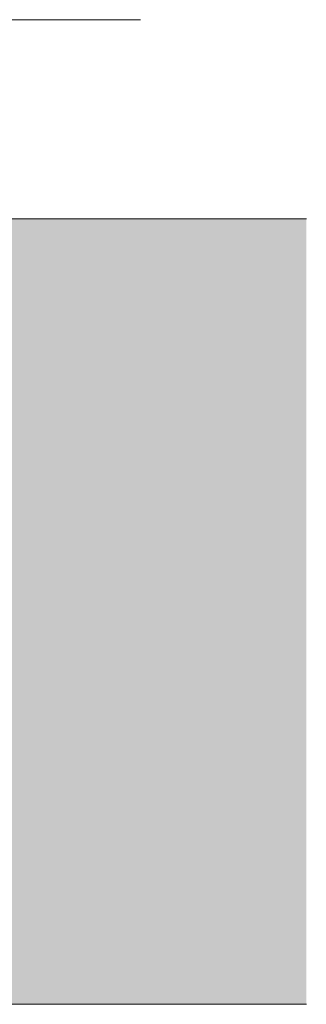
# Model space of a CAD drawing. Header units: millimetres. Extents: x 0 to 1917, y 0 to 847.
# Tile 118 of 230: x 604 to 610, y 646 to 666. Entities that reach past the tile are written whole.
import ezdxf

# ---------------------------------------------------------------- set-up
doc = ezdxf.new("R2010")
doc.units = ezdxf.units.MM
doc.header["$MEASUREMENT"] = 0
doc.layers.add('Eletrodoméstico & Mobiliário.ARQ', color=7, linetype='Continuous')
doc.layers.add('Linha & Trama.2D', color=7, linetype='Continuous')

msp = doc.modelspace()

# ---------------------------------------------------------------- hatches: boundary and pattern name
at = {"layer": 'Linha & Trama.2D', "linetype": 'Continuous', "lineweight": 0}
h = msp.add_hatch(dxfattribs=at)
h.set_pattern_fill('TERRA_0007', color=30, style=0, pattern_type=2)
h.set_pattern_definition([(45, (-3460.7426, 665.528), (-2.7577163, 2.7577163), []), (45, (-3461.662, 666.447), (-5.515433, 5.515433), []), (45, (-3462.581, 667.3665), (-5.515433, 5.515433), []), (135, (-3463.5003, 668.2857), (0.9192388, 0.9192388), [3.8999999, -3.8999999])])
h.paths.add_polyline_path([(609.905, 661.528), (65.194, 661.528), (65.194, 645.761), (609.905, 645.761)])

# ---------------------------------------------------------------- linework, layer by layer
at = {"layer": 'Eletrodoméstico & Mobiliário.ARQ', "color": 161, "linetype": 'Continuous', "lineweight": 0}
for p, q in [((602.571, 665.528), (604.571, 665.528)), ((604.571, 665.528), (606.571, 665.528))]:
    msp.add_line(p, q, dxfattribs=at)
at = {"layer": 'Linha & Trama.2D', "color": 8, "linetype": 'Continuous', "lineweight": 0}
for p, q in [((65.194, 661.528), (609.905, 661.528)), ((609.905, 645.761), (65.194, 645.761))]:
    msp.add_line(p, q, dxfattribs=at)

doc.saveas('drawing.dxf')
